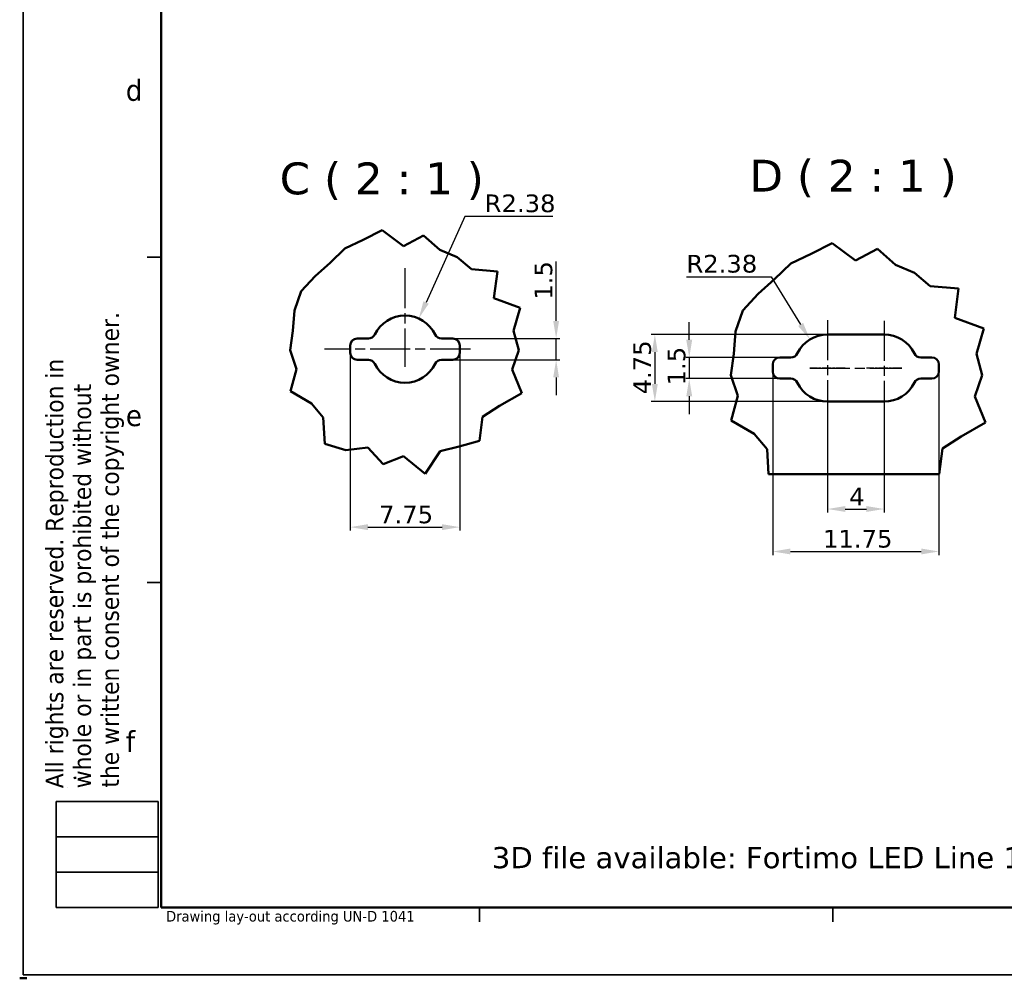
# Model space of a CAD drawing. Header units: millimetres. Extents: x 0 to 420, y 0 to 296.
# Tile 1 of 19: x 0 to 139, y 0 to 136. Entities that reach past the tile are written whole.
import ezdxf

# ---------------------------------------------------------------- set-up
doc = ezdxf.new("R2010")
doc.units = ezdxf.units.MM
doc.linetypes.add('CHAIN', pattern=[0.3543, 0.2362, -0.0295, 0.0591, -0.0295])
doc.linetypes.add('LONG_DASH_DOTTED', pattern=[0.3001, 0.2362, -0.0295, 0.0049, -0.0295])
doc.layers.get('0').update_dxf_attribs({"lineweight": 25})
for name, color, linetype, lineweight in [('Break Lines(ISO)', 7, 'Continuous', 50), ('Center Mark(ISO)', 7, 'LONG_DASH_DOTTED', 25), ('Centerline(ISO)', 7, 'Continuous', 25), ('Dimensions(ISO)', 7, 'Continuous', 25), ('Sketch Geometry(ISO)', 7, 'Continuous', 50), ('Symbols(ISO)', 7, 'Continuous', 25), ('TO_BE_PRINTED', 7, 'Continuous', 25), ('Visible Edges(ISO)', 7, 'Continuous', 50)]:
    doc.layers.add(name, color=color, linetype=linetype, lineweight=lineweight)
doc.styles.add('LG.Philips.Title', font='verdana.ttf', dxfattribs={"width": 0.9})
doc.styles.add('Philips-dimensions', font='verdana.ttf')
doc.styles.add('Philips-tekst', font='verdana.ttf')
doc.styles.add('Philips-tekstBigText', font='verdana.ttf')
doc.dimstyles.new('Philips-Oss', dxfattribs={"dimtxt": 2.5, "dimasz": 2.5, "dimexe": 0.5, "dimexo": 0, "dimgap": 0.5, "dimtad": 1, "dimtoh": 1, "dimrnd": 1e-08, "dimdsep": 46, "dimtxsty": 'Philips-dimensions', "dimcen": 0.09, "dimdle": 10, "dimclrd": 7, "dimclre": 7, "dimclrt": 7, "dimazin": 2, "dimtfac": 1, "dimtmove": 0, "dimatfit": 3, "dimfxl": 1, "dimtolj": 1, "dimlwd": 25, "dimlwe": 25, "dimarcsym": 0})

# ---------------------------------------------------------------- blocks, each defined once
blk = doc.blocks.new('*D22')
at = {"layer": 'Defpoints', "color": 0, "linetype": 'Continuous', "transparency": 16777216}
for p in [(56.43, 93.32), (54.48, 88.99)]:
    blk.add_point(p, dxfattribs=at)
at = {"layer": 'Dimensions(ISO)', "color": 7, "linetype": 'Continuous', "lineweight": 25, "transparency": 16777216}
for p, q in [((62.96, 107.75), (57.47, 95.6)), ((75.41, 107.75), (62.96, 107.75))]:
    blk.add_line(p, q, dxfattribs=at)
at = {"layer": 'Dimensions(ISO)', "color": 7, "linetype": 'Continuous', "transparency": 16777216}
blk.add_solid([(57.09, 95.77), (57.84, 95.43), (56.43, 93.32)], dxfattribs=at)
at = {"layer": 'Dimensions(ISO)', "color": 7, "linetype": 'Continuous', "lineweight": 25, "transparency": 16777216, "insert": (65.75, 110.87), "char_height": 2.5, "attachment_point": 1, "style": 'Philips-dimensions'}
blk.add_mtext('\\A1;R2.38', dxfattribs=at)
blk = doc.blocks.new('*D23')
at = {"layer": 'Defpoints', "color": 0, "linetype": 'Continuous', "transparency": 16777216}
for p in [(46.73, 88.49), (62.23, 88.49), (62.23, 63.82)]:
    blk.add_point(p, dxfattribs=at)
at = {"layer": 'Dimensions(ISO)', "color": 7, "linetype": 'Continuous', "lineweight": 25, "transparency": 16777216}
for p, q in [((46.73, 88.49), (46.73, 63.32)), ((62.23, 88.49), (62.23, 63.32)), ((49.23, 63.82), (59.73, 63.82))]:
    blk.add_line(p, q, dxfattribs=at)
at = {"layer": 'Dimensions(ISO)', "color": 7, "linetype": 'Continuous', "transparency": 16777216}
for points in [[(49.23, 64.23), (49.23, 63.4), (46.73, 63.82)], [(59.73, 64.23), (59.73, 63.4), (62.23, 63.82)]]:
    blk.add_solid(points, dxfattribs=at)
at = {"layer": 'Dimensions(ISO)', "color": 7, "linetype": 'Continuous', "lineweight": 25, "transparency": 16777216, "insert": (50.82, 66.87), "char_height": 2.5, "attachment_point": 1, "style": 'Philips-dimensions'}
blk.add_mtext('\\A1;7.75', dxfattribs=at)
blk = doc.blocks.new('*D24')
at = {"layer": 'Defpoints', "color": 0, "linetype": 'Continuous', "transparency": 16777216}
for p in [(61.23, 90.49), (61.23, 87.49), (75.86, 87.49)]:
    blk.add_point(p, dxfattribs=at)
at = {"layer": 'Dimensions(ISO)', "color": 7, "linetype": 'Continuous', "lineweight": 25, "transparency": 16777216}
for p, q in [((75.86, 92.99), (75.86, 101.4)), ((61.23, 90.49), (76.36, 90.49)), ((75.86, 87.49), (75.86, 90.49)), ((61.23, 87.49), (76.36, 87.49)), ((75.86, 84.99), (75.86, 82.49))]:
    blk.add_line(p, q, dxfattribs=at)
at = {"layer": 'Dimensions(ISO)', "color": 7, "linetype": 'Continuous', "transparency": 16777216}
for points in [[(75.44, 92.99), (76.27, 92.99), (75.86, 90.49)], [(75.44, 84.99), (76.27, 84.99), (75.86, 87.49)]]:
    blk.add_solid(points, dxfattribs=at)
at = {"layer": 'Dimensions(ISO)', "color": 7, "linetype": 'Continuous', "lineweight": 25, "transparency": 16777216, "insert": (72.8, 95.99), "char_height": 2.5, "attachment_point": 1, "rotation": 90, "style": 'Philips-dimensions'}
blk.add_mtext('\\A1;1.5', dxfattribs=at)
blk = doc.blocks.new('Borders A3')
at = {"layer": 'Sketch Geometry(ISO)', "color": 7, "linetype": 'Continuous', "lineweight": 35}
for p, q in [((0.5, 296.5), (0.5, 0.5)), ((18, 102), (20, 102)), ((18, 56), (20, 56)), ((5.16, 10), (5.16, 25)), ((5.16, 25), (19.59, 25)), ((19.59, 25), (19.59, 10)), ((19.59, 20), (5.16, 20)), ((5.16, 15), (19.59, 15)), ((19.59, 10), (5.16, 10)), ((65, 10), (65, 8)), ((115, 10), (115, 8)), ((0.5, 0.5), (419.5, 0.5))]:
    blk.add_line(p, q, dxfattribs=at)
at = {"layer": 'Sketch Geometry(ISO)', "color": 1, "linetype": 'Continuous', "lineweight": 50, "true_color": 0xff0000}
for p, q in [((20, 287), (20, 10)), ((20, 10), (410, 10))]:
    blk.add_line(p, q, dxfattribs=at)
at = {"layer": 'Sketch Geometry(ISO)'}
blk.add_line((0, 0), (1, 0), dxfattribs=at)
blk.add_line((0, 0), (1, 0), dxfattribs=at)
blk.add_line((0, 0), (1, 0), dxfattribs=at)
blk.add_line((0, 0), (1, 0), dxfattribs=at)
blk.add_line((0, 0), (1, 0), dxfattribs=at)
blk.add_line((0, 0), (1, 0), dxfattribs=at)
blk.add_line((0, 0), (1, 0), dxfattribs=at)
for centre, radius, start, end in [((7.99, 27.14), 1.23, 89.6242, 107.095), ((6.62, 26.95), 0.105, 2.3916, 5.9125)]:
    blk.add_arc(centre, radius, start, end, dxfattribs=at)
at = {"layer": 'TO_BE_PRINTED', "color": 7, "linetype": 'Continuous', "lineweight": 25}
blk.add_line((0, 0), (1, 0), dxfattribs=at)
blk.add_line((0, 0), (1, 0), dxfattribs=at)
at = {"layer": 'Symbols(ISO)', "color": 3, "true_color": 0x00ff00, "attachment_point": 7, "style": 'LG.Philips.Title'}
for s, insert, char_height in [('\\fVerdana|b0|i0;\\H3.0000;d', (15, 124.06), 3), ('\\fVerdana|b0|i0;\\H3.0000;e', (15, 78.05), 3), ('\\fVerdana|b0|i0;\\H3.0000;f', (15, 32), 3), ('\\fVerdana|b0|i0;\\H1.5000;Drawing lay-out according UN-D 1041', (20.69, 7.6), 1.5)]:
    blk.add_mtext(s, dxfattribs=dict(at, insert=insert, char_height=char_height))
at = {"layer": 'Symbols(ISO)', "color": 3, "true_color": 0x00ff00, "char_height": 2.5, "attachment_point": 7, "rotation": 90, "style": 'LG.Philips.Title'}
for s, insert in [('\\fVerdana|b0|i0;\\H2.5000;the written consent of the copyright owner.', (14.73, 26.97)), ('\\fVerdana|b0|i0;\\H2.5000;whole or in part is prohibited without', (10.8, 26.88)), ('\\fVerdana|b0|i0;\\H2.5000;All rights are reserved. Reproduction in', (6.87, 26.88))]:
    blk.add_mtext(s, dxfattribs=dict(at, insert=insert))
blk = doc.blocks.new('*D45')
at = {"layer": 'Defpoints', "color": 0, "linetype": 'Continuous', "transparency": 16777216}
for p in [(111.75, 90.36), (114.24, 86.32)]:
    blk.add_point(p, dxfattribs=at)
at = {"layer": 'Dimensions(ISO)', "color": 7, "linetype": 'Continuous', "lineweight": 25, "transparency": 16777216}
for p, q in [((94.28, 99.21), (106.29, 99.21)), ((106.29, 99.21), (110.43, 92.49))]:
    blk.add_line(p, q, dxfattribs=at)
at = {"layer": 'Dimensions(ISO)', "color": 7, "linetype": 'Continuous', "transparency": 16777216}
blk.add_solid([(110.79, 92.71), (110.08, 92.27), (111.75, 90.36)], dxfattribs=at)
at = {"layer": 'Dimensions(ISO)', "color": 7, "linetype": 'Continuous', "lineweight": 25, "transparency": 16777216, "insert": (94.28, 102.33), "char_height": 2.5, "attachment_point": 1, "style": 'Philips-dimensions'}
blk.add_mtext('\\A1;R2.38', dxfattribs=at)
blk = doc.blocks.new('*D46')
at = {"layer": 'Defpoints', "color": 0, "linetype": 'Continuous', "transparency": 16777216}
for p in [(114.24, 79.07), (122.24, 79.07), (122.24, 66.38)]:
    blk.add_point(p, dxfattribs=at)
at = {"layer": 'Dimensions(ISO)', "color": 7, "linetype": 'Continuous', "lineweight": 25, "transparency": 16777216}
for p, q in [((114.24, 79.07), (114.24, 65.88)), ((122.24, 79.07), (122.24, 65.88)), ((116.74, 66.38), (119.74, 66.38))]:
    blk.add_line(p, q, dxfattribs=at)
at = {"layer": 'Dimensions(ISO)', "color": 7, "linetype": 'Continuous', "transparency": 16777216}
for points in [[(116.74, 66.8), (116.74, 65.97), (114.24, 66.38)], [(119.74, 66.8), (119.74, 65.97), (122.24, 66.38)]]:
    blk.add_solid(points, dxfattribs=at)
at = {"layer": 'Dimensions(ISO)', "color": 7, "linetype": 'Continuous', "lineweight": 25, "transparency": 16777216, "insert": (117.3, 69.38), "char_height": 2.5, "attachment_point": 1, "style": 'Philips-dimensions'}
blk.add_mtext('\\A1;4', dxfattribs=at)
blk = doc.blocks.new('*D47')
at = {"layer": 'Defpoints', "color": 0, "linetype": 'Continuous', "transparency": 16777216}
for p in [(114.24, 91.07), (89.82, 81.57), (114.24, 81.57)]:
    blk.add_point(p, dxfattribs=at)
at = {"layer": 'Dimensions(ISO)', "color": 7, "linetype": 'Continuous', "lineweight": 25, "transparency": 16777216}
for p, q in [((114.24, 91.07), (89.32, 91.07)), ((89.82, 88.57), (89.82, 84.07)), ((114.24, 81.57), (89.32, 81.57))]:
    blk.add_line(p, q, dxfattribs=at)
at = {"layer": 'Dimensions(ISO)', "color": 7, "linetype": 'Continuous', "transparency": 16777216}
for points in [[(89.4, 88.57), (90.23, 88.57), (89.82, 91.07)], [(89.4, 84.07), (90.23, 84.07), (89.82, 81.57)]]:
    blk.add_solid(points, dxfattribs=at)
at = {"layer": 'Dimensions(ISO)', "color": 7, "linetype": 'Continuous', "lineweight": 25, "transparency": 16777216, "insert": (86.77, 82.6), "char_height": 2.5, "attachment_point": 1, "rotation": 90, "style": 'Philips-dimensions'}
blk.add_mtext('\\A1;4.75', dxfattribs=at)
blk = doc.blocks.new('*D48')
at = {"layer": 'Defpoints', "color": 0, "linetype": 'Continuous', "transparency": 16777216}
for p in [(107.49, 87.82), (94.68, 84.82), (107.49, 84.82)]:
    blk.add_point(p, dxfattribs=at)
at = {"layer": 'Dimensions(ISO)', "color": 7, "linetype": 'Continuous', "lineweight": 25, "transparency": 16777216}
for p, q in [((94.68, 90.32), (94.68, 92.82)), ((107.49, 87.82), (94.18, 87.82)), ((94.68, 87.82), (94.68, 84.82)), ((107.49, 84.82), (94.18, 84.82)), ((94.68, 82.32), (94.68, 79.82))]:
    blk.add_line(p, q, dxfattribs=at)
at = {"layer": 'Dimensions(ISO)', "color": 7, "linetype": 'Continuous', "transparency": 16777216}
for points in [[(94.26, 90.32), (95.1, 90.32), (94.68, 87.82)], [(94.26, 82.32), (95.1, 82.32), (94.68, 84.82)]]:
    blk.add_solid(points, dxfattribs=at)
at = {"layer": 'Dimensions(ISO)', "color": 7, "linetype": 'Continuous', "lineweight": 25, "transparency": 16777216, "insert": (91.62, 83.87), "char_height": 2.5, "attachment_point": 1, "rotation": 90, "style": 'Philips-dimensions'}
blk.add_mtext('\\A1;1.5', dxfattribs=at)
blk = doc.blocks.new('*D49')
at = {"layer": 'Defpoints', "color": 0, "linetype": 'Continuous', "transparency": 16777216}
for p in [(106.49, 85.82), (129.99, 85.82), (129.99, 60.37)]:
    blk.add_point(p, dxfattribs=at)
at = {"layer": 'Dimensions(ISO)', "color": 7, "linetype": 'Continuous', "lineweight": 25, "transparency": 16777216}
for p, q in [((106.49, 85.82), (106.49, 59.87)), ((129.99, 85.82), (129.99, 59.87)), ((108.99, 60.37), (127.49, 60.37))]:
    blk.add_line(p, q, dxfattribs=at)
at = {"layer": 'Dimensions(ISO)', "color": 7, "linetype": 'Continuous', "transparency": 16777216}
for points in [[(108.99, 60.79), (108.99, 59.96), (106.49, 60.37)], [(127.49, 60.79), (127.49, 59.96), (129.99, 60.37)]]:
    blk.add_solid(points, dxfattribs=at)
at = {"layer": 'Dimensions(ISO)', "color": 7, "linetype": 'Continuous', "lineweight": 25, "transparency": 16777216, "insert": (113.6, 63.43), "char_height": 2.5, "attachment_point": 1, "style": 'Philips-dimensions'}
blk.add_mtext('\\A1;11.75', dxfattribs=at)

msp = doc.modelspace()

# ---------------------------------------------------------------- linework, layer by layer
at = {"layer": 'Break Lines(ISO)'}
for p, q in [((45.962, 103.21), (48.569, 104.469)), ((48.569, 104.469), (51.265, 105.81)), ((51.265, 105.81), (54.257, 103.577)), ((54.257, 103.577), (57.121, 105.079)), ((57.121, 105.079), (59.43, 103.053)), ((43.878, 101.211), (45.962, 103.21)), ((59.43, 103.053), (61.865, 102.017)), ((111.914, 102.493), (114.88, 103.968)), ((114.88, 103.968), (118.172, 101.512)), ((118.172, 101.512), (121.321, 103.163)), ((121.321, 103.163), (123.862, 100.935)), ((61.865, 102.017), (63.881, 100.311)), ((109.046, 101.107), (111.914, 102.493)), ((41.778, 99.313), (43.878, 101.211)), ((63.881, 100.311), (67.541, 99.988)), ((106.753, 98.909), (109.046, 101.107)), ((123.862, 100.935), (126.54, 99.795)), ((39.809, 97.183), (41.778, 99.313)), ((67.541, 99.988), (67.03, 96.216)), ((104.443, 96.82), (106.753, 98.909)), ((126.54, 99.795), (128.759, 97.918)), ((128.759, 97.918), (132.785, 97.563)), ((132.785, 97.563), (132.223, 93.413)), ((38.849, 94.45), (39.809, 97.183)), ((67.03, 96.216), (70.78, 94.855)), ((102.277, 94.477), (104.443, 96.82)), ((70.78, 94.855), (69.843, 91.59)), ((38.619, 91.599), (38.849, 94.45)), ((101.221, 91.47), (102.277, 94.477)), ((132.223, 93.413), (136.348, 91.916)), ((136.348, 91.916), (135.317, 88.324)), ((38.238, 88.841), (38.619, 91.599)), ((69.843, 91.59), (70.571, 88.841)), ((100.968, 88.334), (101.221, 91.47)), ((39.142, 86.176), (38.238, 88.841)), ((70.571, 88.841), (69.64, 86.129)), ((100.549, 85.301), (100.968, 88.334)), ((135.317, 88.324), (136.117, 85.301)), ((38.305, 83.035), (39.142, 86.176)), ((69.64, 86.129), (71.006, 82.745)), ((101.543, 82.369), (100.549, 85.301)), ((136.117, 85.301), (135.093, 82.317)), ((41.238, 81.325), (38.305, 83.035)), ((71.006, 82.745), (67.863, 80.986)), ((100.622, 78.913), (101.543, 82.369)), ((135.093, 82.317), (136.596, 78.595)), ((42.92, 79.328), (41.238, 81.325)), ((67.863, 80.986), (65.466, 79.436)), ((65.466, 79.436), (65.027, 76.007)), ((43.146, 75.6), (42.92, 79.328)), ((103.849, 77.032), (100.622, 78.913)), ((136.596, 78.595), (133.138, 76.66)), ((105.699, 74.835), (103.849, 77.032)), ((133.138, 76.66), (130.502, 74.954)), ((46.104, 74.719), (43.146, 75.6)), ((62.123, 75.218), (59.451, 74.573)), ((65.027, 76.007), (62.123, 75.218)), ((49.242, 75.062), (46.104, 74.719)), ((51.416, 72.724), (49.242, 75.062)), ((54.257, 73.858), (51.416, 72.724)), ((57.338, 71.372), (54.257, 73.858)), ((59.451, 74.573), (57.338, 71.372)), ((105.913, 71.321), (105.699, 74.835)), ((130.502, 74.954), (130.037, 71.321))]:
    msp.add_line(p, q, dxfattribs=at)
at = {"layer": 'Center Mark(ISO)', "linetype": 'CHAIN', "ltscale": 23.990969}
for p, q in [((54.477, 100.437), (54.477, 86.492)), ((114.242, 93.084), (114.242, 79.071)), ((122.242, 92.993), (122.242, 79.071)), ((63.727, 88.992), (43.105, 88.992))]:
    msp.add_line(p, q, dxfattribs=at)
at = {"layer": 'Center Mark(ISO)', "linetype": 'CHAIN', "ltscale": 5.555937}
for p, q in [((116.742, 86.321), (111.742, 86.321)), ((124.742, 86.321), (119.742, 86.321))]:
    msp.add_line(p, q, dxfattribs=at)
at = {"layer": 'Centerline(ISO)', "linetype": 'CHAIN', "ltscale": 23.990969}
msp.add_line((111.742, 86.321), (124.742, 86.321), dxfattribs=at)
at = {"layer": 'Visible Edges(ISO)'}
for p, q in [((114.242, 91.071), (122.242, 91.071)), ((46.727, 88.492), (46.727, 89.492)), ((47.727, 90.492), (49.299, 90.492)), ((59.655, 90.492), (61.227, 90.492)), ((62.227, 89.492), (62.227, 88.492)), ((107.492, 87.821), (109.064, 87.821)), ((127.42, 87.821), (128.992, 87.821)), ((49.299, 87.492), (47.727, 87.492)), ((61.227, 87.492), (59.655, 87.492)), ((106.492, 85.821), (106.492, 86.821)), ((129.992, 86.821), (129.992, 85.821)), ((109.064, 84.821), (107.492, 84.821)), ((128.992, 84.821), (127.42, 84.821)), ((122.242, 81.571), (114.242, 81.571)), ((105.913, 71.321), (130.037, 71.321))]:
    msp.add_line(p, q, dxfattribs=at)
for centre, radius, start, end in [((54.477, 88.992), 4.75, 25.77146, 154.22854), ((49.299, 91.492), 1, 270, 334.22854), ((59.655, 91.492), 1, 205.77146, 270), ((114.242, 86.321), 4.75, 90, 154.22854), ((122.242, 86.321), 4.75, 25.77146, 90), ((47.727, 89.492), 1, 90, 180), ((61.227, 89.492), 1, 0, 90), ((47.727, 88.492), 1, 180, 270), ((61.227, 88.492), 1, 270, 0), ((107.492, 86.821), 1, 90, 180), ((109.064, 88.821), 1, 270, 334.22854), ((127.42, 88.821), 1, 205.77146, 270), ((128.992, 86.821), 1, 0, 90), ((49.299, 86.492), 1, 25.77146, 90), ((54.477, 88.992), 4.75, 205.77146, 334.22854), ((59.655, 86.492), 1, 90, 154.22854), ((107.492, 85.821), 1, 180, 270), ((128.992, 85.821), 1, 270, 0), ((109.064, 83.821), 1, 25.77146, 90), ((114.242, 86.321), 4.75, 205.77146, 270), ((122.242, 86.321), 4.75, 270, 334.22854), ((127.42, 83.821), 1, 90, 154.22854)]:
    msp.add_arc(centre, radius, start, end, dxfattribs=at)

# ---------------------------------------------------------------- block references
msp.add_blockref('Borders A3', (0, 0))

# ---------------------------------------------------------------- texts
at = {"layer": 'Symbols(ISO)', "color": 7, "char_height": 4.5, "attachment_point": 7, "style": 'Philips-tekstBigText'}
for s, insert in [('C ( 2 : 1 )', (36.76, 110.087)), ('D ( 2 : 1 )', (103.196, 110.468))]:
    msp.add_mtext(s, dxfattribs=dict(at, insert=insert))
at = {"layer": 'Symbols(ISO)', "color": 7, "insert": (66.762, 18.572), "char_height": 3, "width": 157.73859, "attachment_point": 1, "style": 'Philips-tekst'}
msp.add_mtext('{\\fVerdana|b0|i0;3D file available: Fortimo LED Line 1ft MF 8xx 3R HV LV5 2021-09-09.stp}', dxfattribs=at)

# ---------------------------------------------------------------- dimensions: what is measured, and where the dimension line sits
at = {"layer": 'Dimensions(ISO)', "color": 7, "linetype": 'Continuous', "lineweight": 25}
for center, mpoint, picture, middle in [((54.47662, 88.9917), (56.43469, 93.31934), '*D22', (70.57584, 107.75199)), ((114.242, 86.321), (111.747, 90.364), '*D45', (99.109, 99.215))]:
    dim = msp.add_radius_dim(center=center, mpoint=mpoint, dimstyle='Philips-Oss', override={"dimgap": 0.5, "dimtih": 1, "dimdec": 2, "dimlfac": 0.5, "dimcen": 0, "dimtol": 0, "dimlim": 0, "dimtp": 0, "dimtm": 0, "dimtdec": 2, "dimtofl": 0}, dxfattribs=at)
    dim.commit()
    dim.dimension.update_dxf_attribs({"geometry": picture, "text_midpoint": middle, "dimtype": 164})
for base, p1, p2, angle, override, picture, middle in [((75.856, 87.492), (61.227, 90.492), (61.227, 87.492), 90, {"dimgap": 0.5, "dimtoh": 0, "dimdec": 2, "dimlfac": 0.5, "dimtol": 0, "dimlim": 0, "dimtp": 0, "dimtm": 0, "dimtdec": 2, "dimtofl": 1, "dimatfit": 1}, '*D24', (75.856, 98.448)), ((94.681, 84.821), (107.492, 87.821), (107.492, 84.821), 90, {"dimgap": 0.5, "dimtoh": 0, "dimdec": 2, "dimlfac": 0.5, "dimtol": 0, "dimlim": 0, "dimtp": 0, "dimtm": 0, "dimtdec": 2, "dimtofl": 1, "dimatfit": 1}, '*D48', (94.681, 86.321)), ((89.818, 81.571), (114.242, 91.071), (114.242, 81.571), 270, {"dimgap": 0.5, "dimtoh": 0, "dimdec": 2, "dimlfac": 0.5, "dimtol": 0, "dimlim": 0, "dimtp": 0, "dimtm": 0, "dimtdec": 2, "dimtofl": 0, "dimatfit": 1}, '*D47', (89.818, 86.321)), ((62.227, 63.815), (46.727, 88.492), (62.227, 88.492), 180, {"dimgap": 0.5, "dimtoh": 0, "dimdec": 2, "dimlfac": 0.5, "dimtol": 0, "dimlim": 0, "dimtp": 0, "dimtm": 0, "dimtdec": 2, "dimtofl": 0, "dimatfit": 1}, '*D23', (54.477, 63.815)), ((129.992, 60.373), (106.492, 85.821), (129.992, 85.821), 180, {"dimgap": 0.5, "dimtoh": 0, "dimdec": 2, "dimlfac": 0.5, "dimtol": 0, "dimlim": 0, "dimtp": 0, "dimtm": 0, "dimtdec": 2, "dimtofl": 0, "dimatfit": 1}, '*D49', (118.242, 60.373)), ((122.242, 66.385), (114.242, 79.071), (122.242, 79.071), 180, {"dimgap": 0.5, "dimtoh": 0, "dimdec": 2, "dimlfac": 0.5, "dimtol": 0, "dimlim": 0, "dimtp": 0, "dimtm": 0, "dimtdec": 2, "dimtofl": 0, "dimatfit": 1}, '*D46', (118.242, 66.385))]:
    dim = msp.add_linear_dim(base=base, p1=p1, p2=p2, angle=angle, dimstyle='Philips-Oss', override=override, dxfattribs=at)
    dim.commit()
    dim.dimension.update_dxf_attribs({"geometry": picture, "text_midpoint": middle, "dimtype": 160})

doc.saveas('drawing.dxf')
